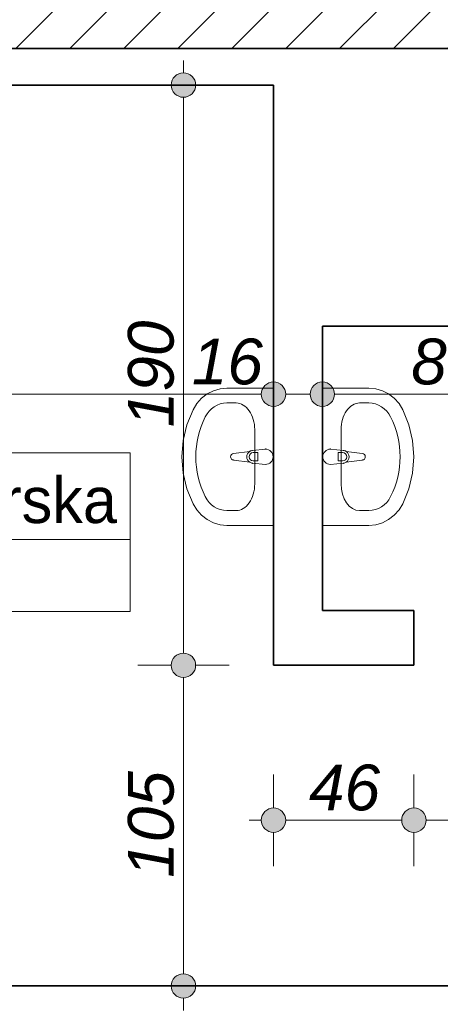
# Model space of a CAD drawing. Header units: millimetres. Extents: x -50073 to 84772, y -78870 to -35317.
# Tile 13 of 125: x 4993 to 6371, y -65231 to -62007. Entities that reach past the tile are written whole.
import ezdxf
from ezdxf.enums import TextEntityAlignment as Align

# ---------------------------------------------------------------- set-up
doc = ezdxf.new("R2010")
doc.units = ezdxf.units.MM
doc.header["$MEASUREMENT"] = 0
doc.layers.add('Elementy modelu - Strefy', color=7, linetype='Continuous')
doc.layers.add('Wymiarowanie - Ogólne', color=7, linetype='Continuous')
for name, color, linetype, lineweight in [('Konstrukcja - Ściany zew_Nr_pióra__6', 7, 'Continuous', 35), ('Metryczki pomieszczeń ArchiCADa_Nr_pióra__1', 7, 'Continuous', 0), ('Wnetrze - Sanitariaty_Nr_pióra__22', 8, 'Continuous', 13), ('Wymiarowanie - Ogólne_Nr_pióra__82', 114, 'Continuous', 13)]:
    doc.layers.add(name, color=color, linetype=linetype, lineweight=lineweight)
doc.styles.add('GENERATED_STYLE_1', font='txt')
doc.styles.add('GENERATED_STYLE_2', font='txt')
doc.styles.add('GENERATED_STYLE_3', font='txt')
doc.dimstyles.new('GENERATED_STYLE__1', dxfattribs={"dimtxt": 150, "dimasz": 152, "dimexe": 0.18, "dimexo": 0, "dimgap": 0.09, "dimtad": 1, "dimlfac": 0.1, "dimzin": 0, "dimdsep": 46, "dimtxsty": 'GENERATED_STYLE_3', "dimblk": 'ARROWHEAD_11', "dimblk1": 'ARROWHEAD_11', "dimblk2": 'ARROWHEAD_11', "dimcen": 0.09, "dimclrd": 114, "dimclre": 114, "dimclrt": 114, "dimazin": 0, "dimtfac": 1, "dimtdec": 4, "dimtmove": 0, "dimatfit": 3, "dimfxl": 1, "dimtolj": 1, "dimtzin": 0, "dimarcsym": 0})
doc.dimstyles.new('GENERATED_STYLE__2', dxfattribs={"dimtxt": 150, "dimasz": 152, "dimexe": 0.18, "dimexo": 0, "dimgap": 0.09, "dimtad": 1, "dimtih": 1, "dimtoh": 1, "dimlfac": 0.1, "dimzin": 0, "dimdsep": 46, "dimtxsty": 'GENERATED_STYLE_3', "dimblk": 'ARROWHEAD_11', "dimblk1": 'ARROWHEAD_11', "dimblk2": 'ARROWHEAD_11', "dimcen": 0.09, "dimclrd": 114, "dimclre": 114, "dimclrt": 114, "dimazin": 0, "dimtfac": 1, "dimtdec": 4, "dimtmove": 0, "dimatfit": 3, "dimfxl": 1, "dimtolj": 1, "dimtzin": 0, "dimarcsym": 0})

# ---------------------------------------------------------------- blocks, each defined once
blk = doc.blocks.new('Dyż. lekarska_1_17_17', base_point=(4063.7, -63708.2))
at = {"layer": 'Metryczki pomieszczeń ArchiCADa_Nr_pióra__1', "linetype": 'Continuous'}
for p, q in [((3300.5, -63425.4), (5355.4, -63425.4)), ((3300.5, -63943.9), (3300.5, -63425.4)), ((4063.7, -63425.4), (4063.7, -63943.9)), ((5355.4, -63425.4), (5355.4, -63943.9)), ((3338.7, -63451.3), (4025.6, -63451.3)), ((3338.7, -63677.6), (3338.7, -63451.3)), ((4025.6, -63451.3), (4025.6, -63677.6)), ((4025.6, -63677.6), (3338.7, -63677.6)), ((3300.5, -63708.2), (5355.4, -63708.2)), ((5355.4, -63943.9), (3300.5, -63943.9))]:
    blk.add_line(p, q, dxfattribs=at)
at = {"layer": 'Metryczki pomieszczeń ArchiCADa_Nr_pióra__1'}
for tag, height, style, p in [('ROOM_NUMBER', 180, 'GENERATED_STYLE_2', (3682.1, -63553.3)), ('ROOM_NAME', 150, 'GENERATED_STYLE_1', (4709.6, -63579.8)), ('floor_f', 150, 'GENERATED_STYLE_1', (4709.6, -63806.9)), ('ROOM_CALC_AREA', 150, 'GENERATED_STYLE_1', (3682.1, -63820.3))]:
    blk.add_attdef(tag, text='', height=height, dxfattribs=dict(at, style=style)).set_placement(p, align=Align.MIDDLE_CENTER)
blk = doc.blocks.new('*D558')
at = {"layer": 'Wymiarowanie - Ogólne_Nr_pióra__82', "linetype": 'Continuous'}
for points in [[(3044.6, -63232.9), (3041.6, -63217.6), (3032.9, -63204.6), (3019.9, -63195.9), (3004.6, -63192.9), (2989.3, -63195.9), (2976.3, -63204.6), (2967.6, -63217.6), (2964.6, -63232.9), (2967.6, -63248.2), (2976.3, -63261.2), (2989.3, -63269.8), (3004.6, -63272.9), (3019.9, -63269.8), (3032.9, -63261.2), (3041.6, -63248.2)], [(5864.6, -63232.9), (5861.6, -63217.6), (5852.9, -63204.6), (5839.9, -63195.9), (5824.6, -63192.9), (5809.3, -63195.9), (5796.3, -63204.6), (5787.6, -63217.6), (5784.6, -63232.9), (5787.6, -63248.2), (5796.3, -63261.2), (5809.3, -63269.8), (5824.6, -63272.9), (5839.9, -63269.8), (5852.9, -63261.2), (5861.6, -63248.2)]]:
    blk.add_hatch(color=256, dxfattribs=at).paths.add_polyline_path(points)
for p, q in [((3004.6, -63192.9), (3004.6, -63082.9)), ((5824.6, -63192.9), (5824.6, -63082.9)), ((3044.6, -63232.9), (5784.6, -63232.9)), ((3004.6, -63382.9), (3004.6, -63272.9)), ((5824.6, -63382.9), (5824.6, -63272.9))]:
    blk.add_line(p, q, dxfattribs=at)
for centre in [(3004.6, -63232.9), (5824.6, -63232.9)]:
    blk.add_circle(centre, 40, dxfattribs=at)
at = {"layer": 'Wymiarowanie - Ogólne_Nr_pióra__82', "char_height": 150, "attachment_point": 7, "style": 'GENERATED_STYLE_3'}
for s, insert in [('\\A1;{\\fArial|b0|i1|c238|p38;282}', (4130, -63202.9)), ('\\A1;{\\fArial|b0|i1|c238|p38;16}', (5556.9, -63202.9))]:
    blk.add_mtext(s, dxfattribs=dict(at, insert=insert))
blk = doc.blocks.new('ARROWHEAD_11')
at = {"color": 0, "linetype": 'Continuous', "lineweight": 0}
blk.add_line((0, 0), (-1, 0), dxfattribs=at)
at = {"color": 0, "linetype": 'Continuous', "lineweight": 0, "const_width": 0.25, "flags": 128}
blk.add_lwpolyline([(-0.125, 0, 1), (0.125, 0, 1)], format="xyb", close=True, dxfattribs=at)
blk = doc.blocks.new('*D559')
at = {"layer": 'Wymiarowanie - Ogólne_Nr_pióra__82', "linetype": 'Continuous'}
for points in [[(5864.6, -63232.9), (5861.6, -63217.6), (5852.9, -63204.6), (5839.9, -63195.9), (5824.6, -63192.9), (5809.3, -63195.9), (5796.3, -63204.6), (5787.6, -63217.6), (5784.6, -63232.9), (5787.6, -63248.2), (5796.3, -63261.2), (5809.3, -63269.8), (5824.6, -63272.9), (5839.9, -63269.8), (5852.9, -63261.2), (5861.6, -63248.2)], [(6024.6, -63232.9), (6021.6, -63217.6), (6012.9, -63204.6), (5999.9, -63195.9), (5984.6, -63192.9), (5969.3, -63195.9), (5956.3, -63204.6), (5947.6, -63217.6), (5944.6, -63232.9), (5947.6, -63248.2), (5956.3, -63261.2), (5969.3, -63269.8), (5984.6, -63272.9), (5999.9, -63269.8), (6012.9, -63261.2), (6021.6, -63248.2)]]:
    blk.add_hatch(color=256, dxfattribs=at).paths.add_polyline_path(points)
for p, q in [((5824.6, -63192.9), (5824.6, -63082.9)), ((5984.6, -63192.9), (5984.6, -63082.9)), ((5864.6, -63232.9), (5944.6, -63232.9)), ((5824.6, -63382.9), (5824.6, -63272.9)), ((5984.6, -63382.9), (5984.6, -63272.9))]:
    blk.add_line(p, q, dxfattribs=at)
for centre in [(5824.6, -63232.9), (5984.6, -63232.9)]:
    blk.add_circle(centre, 40, dxfattribs=at)
blk = doc.blocks.new('*D560')
at = {"layer": 'Wymiarowanie - Ogólne_Nr_pióra__82', "linetype": 'Continuous'}
for points in [[(6024.6, -63232.9), (6021.6, -63217.6), (6012.9, -63204.6), (5999.9, -63195.9), (5984.6, -63192.9), (5969.3, -63195.9), (5956.3, -63204.6), (5947.6, -63217.6), (5944.6, -63232.9), (5947.6, -63248.2), (5956.3, -63261.2), (5969.3, -63269.8), (5984.6, -63272.9), (5999.9, -63269.8), (6012.9, -63261.2), (6021.6, -63248.2)], [(6834.6, -63232.9), (6831.6, -63217.6), (6822.9, -63204.6), (6809.9, -63195.9), (6794.6, -63192.9), (6779.3, -63195.9), (6766.3, -63204.6), (6757.6, -63217.6), (6754.6, -63232.9), (6757.6, -63248.2), (6766.3, -63261.2), (6779.3, -63269.8), (6794.6, -63272.9), (6809.9, -63269.8), (6822.9, -63261.2), (6831.6, -63248.2)]]:
    blk.add_hatch(color=256, dxfattribs=at).paths.add_polyline_path(points)
for p, q in [((5984.6, -63192.9), (5984.6, -63082.9)), ((6794.6, -63192.9), (6794.6, -63082.9)), ((6024.6, -63232.9), (6754.6, -63232.9)), ((5984.6, -63382.9), (5984.6, -63272.9)), ((6794.6, -63382.9), (6794.6, -63272.9))]:
    blk.add_line(p, q, dxfattribs=at)
for centre in [(5984.6, -63232.9), (6794.6, -63232.9)]:
    blk.add_circle(centre, 40, dxfattribs=at)
at = {"layer": 'Wymiarowanie - Ogólne_Nr_pióra__82', "insert": (6275.8, -63202.9), "char_height": 150, "attachment_point": 7, "style": 'GENERATED_STYLE_3'}
blk.add_mtext('\\A1;{\\fArial|b0|i1|c238|p38;81}', dxfattribs=at)
blk = doc.blocks.new('*D567')
at = {"layer": 'Wymiarowanie - Ogólne_Nr_pióra__82', "linetype": 'Continuous'}
for points in [[(5864.6, -64627.8), (5861.6, -64612.5), (5852.9, -64599.5), (5839.9, -64590.8), (5824.6, -64587.8), (5809.3, -64590.8), (5796.3, -64599.5), (5787.6, -64612.5), (5784.6, -64627.8), (5787.6, -64643.1), (5796.3, -64656.1), (5809.3, -64664.7), (5824.6, -64667.8), (5839.9, -64664.7), (5852.9, -64656.1), (5861.6, -64643.1)], [(6324.6, -64627.8), (6321.6, -64612.5), (6312.9, -64599.5), (6299.9, -64590.8), (6284.6, -64587.8), (6269.3, -64590.8), (6256.3, -64599.5), (6247.6, -64612.5), (6244.6, -64627.8), (6247.6, -64643.1), (6256.3, -64656.1), (6269.3, -64664.7), (6284.6, -64667.8), (6299.9, -64664.7), (6312.9, -64656.1), (6321.6, -64643.1)]]:
    blk.add_hatch(color=256, dxfattribs=at).paths.add_polyline_path(points)
for p, q in [((5824.6, -64587.8), (5824.6, -64477.8)), ((6284.6, -64587.8), (6284.6, -64477.8)), ((5744.6, -64627.8), (5784.6, -64627.8)), ((5864.6, -64627.8), (6244.6, -64627.8)), ((5824.6, -64777.8), (5824.6, -64667.8)), ((6284.6, -64777.8), (6284.6, -64667.8))]:
    blk.add_line(p, q, dxfattribs=at)
for centre in [(5824.6, -64627.8), (6284.6, -64627.8)]:
    blk.add_circle(centre, 40, dxfattribs=at)
at = {"layer": 'Wymiarowanie - Ogólne_Nr_pióra__82', "insert": (5940.8, -64597.8), "char_height": 150, "attachment_point": 7, "style": 'GENERATED_STYLE_3'}
blk.add_mtext('\\A1;{\\fArial|b0|i1|c238|p38;46}', dxfattribs=at)
blk = doc.blocks.new('*D568')
at = {"layer": 'Wymiarowanie - Ogólne_Nr_pióra__82', "linetype": 'Continuous'}
for points in [[(6324.6, -64627.8), (6321.6, -64612.5), (6312.9, -64599.5), (6299.9, -64590.8), (6284.6, -64587.8), (6269.3, -64590.8), (6256.3, -64599.5), (6247.6, -64612.5), (6244.6, -64627.8), (6247.6, -64643.1), (6256.3, -64656.1), (6269.3, -64664.7), (6284.6, -64667.8), (6299.9, -64664.7), (6312.9, -64656.1), (6321.6, -64643.1)], [(7314.6, -64627.8), (7311.6, -64612.5), (7302.9, -64599.5), (7289.9, -64590.8), (7274.6, -64587.8), (7259.3, -64590.8), (7246.3, -64599.5), (7237.6, -64612.5), (7234.6, -64627.8), (7237.6, -64643.1), (7246.3, -64656.1), (7259.3, -64664.7), (7274.6, -64667.8), (7289.9, -64664.7), (7302.9, -64656.1), (7311.6, -64643.1)]]:
    blk.add_hatch(color=256, dxfattribs=at).paths.add_polyline_path(points)
for p, q in [((6284.6, -64587.8), (6284.6, -64477.8)), ((7274.6, -64587.8), (7274.6, -64477.8)), ((6324.6, -64627.8), (7234.6, -64627.8)), ((6284.6, -64777.8), (6284.6, -64667.8)), ((7274.6, -64777.8), (7274.6, -64667.8))]:
    blk.add_line(p, q, dxfattribs=at)
for centre in [(6284.6, -64627.8), (7274.6, -64627.8)]:
    blk.add_circle(centre, 40, dxfattribs=at)
at = {"layer": 'Wymiarowanie - Ogólne_Nr_pióra__82', "insert": (6665.8, -64597.8), "char_height": 150, "attachment_point": 7, "style": 'GENERATED_STYLE_3'}
blk.add_mtext('\\A1;{\\fArial|b0|i1|c238|p38;99}', dxfattribs=at)
blk = doc.blocks.new('*D570')
at = {"layer": 'Wymiarowanie - Ogólne_Nr_pióra__82', "linetype": 'Continuous'}
for points in [[(5569.5, -64120.6), (5566.4, -64105.3), (5557.7, -64092.4), (5544.8, -64083.7), (5529.5, -64080.6), (5514.2, -64083.7), (5501.2, -64092.4), (5492.5, -64105.3), (5489.5, -64120.6), (5492.5, -64135.9), (5501.2, -64148.9), (5514.2, -64157.6), (5529.5, -64160.6), (5544.8, -64157.6), (5557.7, -64148.9), (5566.4, -64135.9)], [(5569.5, -65170.6), (5566.4, -65155.3), (5557.7, -65142.4), (5544.8, -65133.7), (5529.5, -65130.6), (5514.2, -65133.7), (5501.2, -65142.4), (5492.5, -65155.3), (5489.5, -65170.6), (5492.5, -65185.9), (5501.2, -65198.9), (5514.2, -65207.6), (5529.5, -65210.6), (5544.8, -65207.6), (5557.7, -65198.9), (5566.4, -65185.9)]]:
    blk.add_hatch(color=256, dxfattribs=at).paths.add_polyline_path(points)
for p, q in [((5489.5, -64120.6), (5379.5, -64120.6)), ((5679.5, -64120.6), (5569.5, -64120.6)), ((5529.5, -65130.6), (5529.5, -64160.6)), ((5489.5, -65170.6), (5379.5, -65170.6)), ((5679.5, -65170.6), (5569.5, -65170.6)), ((5529.5, -65250.6), (5529.5, -65210.6))]:
    blk.add_line(p, q, dxfattribs=at)
for centre in [(5529.5, -64120.6), (5529.5, -65170.6)]:
    blk.add_circle(centre, 40, dxfattribs=at)
at = {"layer": 'Wymiarowanie - Ogólne_Nr_pióra__82', "insert": (5499.5, -64816.4), "char_height": 150, "attachment_point": 7, "rotation": 90, "style": 'GENERATED_STYLE_3'}
blk.add_mtext('\\A1;{\\fArial|b0|i1|c238|p38;105}', dxfattribs=at)
blk = doc.blocks.new('*D571')
at = {"layer": 'Wymiarowanie - Ogólne_Nr_pióra__82', "linetype": 'Continuous'}
for points in [[(5569.5, -62220.6), (5566.4, -62205.3), (5557.7, -62192.4), (5544.8, -62183.7), (5529.5, -62180.6), (5514.2, -62183.7), (5501.2, -62192.4), (5492.5, -62205.3), (5489.5, -62220.6), (5492.5, -62235.9), (5501.2, -62248.9), (5514.2, -62257.6), (5529.5, -62260.6), (5544.8, -62257.6), (5557.7, -62248.9), (5566.4, -62235.9)], [(5569.5, -64120.6), (5566.4, -64105.3), (5557.7, -64092.4), (5544.8, -64083.7), (5529.5, -64080.6), (5514.2, -64083.7), (5501.2, -64092.4), (5492.5, -64105.3), (5489.5, -64120.6), (5492.5, -64135.9), (5501.2, -64148.9), (5514.2, -64157.6), (5529.5, -64160.6), (5544.8, -64157.6), (5557.7, -64148.9), (5566.4, -64135.9)]]:
    blk.add_hatch(color=256, dxfattribs=at).paths.add_polyline_path(points)
for p, q in [((5529.5, -62180.6), (5529.5, -62140.6)), ((5489.5, -62220.6), (5379.5, -62220.6)), ((5679.5, -62220.6), (5569.5, -62220.6)), ((5529.5, -64080.6), (5529.5, -62260.6)), ((5489.5, -64120.6), (5379.5, -64120.6)), ((5679.5, -64120.6), (5569.5, -64120.6))]:
    blk.add_line(p, q, dxfattribs=at)
for centre in [(5529.5, -62220.6), (5529.5, -64120.6)]:
    blk.add_circle(centre, 40, dxfattribs=at)
at = {"layer": 'Wymiarowanie - Ogólne_Nr_pióra__82', "insert": (5499.5, -63341.4), "char_height": 150, "attachment_point": 7, "rotation": 90, "style": 'GENERATED_STYLE_3'}
blk.add_mtext('\\A1;{\\fArial|b0|i1|c238|p38;190}', dxfattribs=at)

msp = doc.modelspace()

# ---------------------------------------------------------------- hatches: boundary and pattern name
h = msp.add_hatch()
h.set_pattern_fill('ANSI31', color=6, scale=1000)
h.set_pattern_definition([(45, (-50072.86, -74020.64), (-88.38835, 88.38835), [])])
h.paths.add_polyline_path([(2644.596, -62100.641), (7974.596, -62100.641), (7974.596, -64220.641), (9744.596, -64270.641), (21114.596, -64270.641), (21114.596, -74020.641), (27274.596, -74020.641), (27274.596, -71940.641), (25294.596, -71940.641), (24264.596, -71000.641), (24264.596, -63210.678), (23794.596, -63210.678), (23794.596, -61870.678), (26194.596, -61870.678), (26194.596, -56680.641), (24594.623, -56680.641), (24594.623, -58720.641), (22604.596, -58720.641), (22604.596, -56680.641), (19225.623, -56680.641), (19225.623, -58710.678), (17495.623, -58710.678), (11774.623, -58710.678), (11774.623, -56680.641), (8425.623, -56655.641), (8425.623, -58710.678), (4584.623, -58710.678), (4584.623, -56660.641), (2644.596, -56660.641)])
h.paths.add_polyline_path([(15447.036, -61501.268), (13419.007, -61501.268), (13419.007, -61271.05), (15447.036, -61271.05)], flags=24)
h = msp.add_hatch()
h.set_pattern_fill('ANSI31', color=5, scale=250)
h.set_pattern_definition([(45, (5604.596, -69870.678), (-22.097087, 22.097087), [])])
h.paths.add_polyline_path([(25564.596, -62180.678, -0.41421356), (25664.596, -62080.678), (26264.596, -62080.678, -0.41421356), (26364.596, -62180.678), (26364.596, -62780.678, -0.41421356), (26264.596, -62880.678), (25664.596, -62880.678, -0.41421356), (25564.596, -62780.678)])
h.paths.add_polyline_path([(26214.596, -62205.678, 1), (26264.596, -62205.678, 1)], flags=16)
h.paths.add_polyline_path([(27054.596, -56830.641, -0.41421356), (27154.596, -56730.641), (27754.596, -56730.641, -0.41421356), (27854.596, -56830.641), (27854.596, -57430.641, -0.41421356), (27754.596, -57530.641), (27154.596, -57530.641, -0.41421356), (27054.596, -57430.641)])
h.paths.add_polyline_path([(27704.596, -56855.641, 1), (27754.596, -56855.641, 1)], flags=16)
h.paths.add_polyline_path([(23594.623, -57810.641, -0.41421356), (23694.623, -57710.641), (24294.623, -57710.641, -0.41421356), (24394.623, -57810.641), (24394.623, -58410.641, -0.41421356), (24294.623, -58510.641), (23694.623, -58510.641, -0.41421356), (23594.623, -58410.641)])
h.paths.add_polyline_path([(24244.623, -58385.641, 1), (24294.623, -58385.641, 1)], flags=16)
h.paths.add_polyline_path([(17350.623, -58410.678), (17350.623, -57810.678, -0.41421356), (17450.623, -57710.678), (18050.623, -57710.678, -0.41421356), (18150.623, -57810.678), (18150.623, -58410.678, -0.41421356), (18050.623, -58510.678), (17610.673, -58510.678), (17610.673, -58302.351, 2.41421356), (17585.673, -58277.351, 0.41421356), (17610.673, -58302.351), (17610.673, -58510.678), (17450.623, -58510.678, -0.41421356)])
h.paths.add_polyline_path([(17450.623, -58385.678, 1), (17500.623, -58385.678, 1)], flags=16)
h.paths.add_polyline_path([(13845.623, -57820.678), (13845.623, -58420.678, 0.40815319), (13943.549, -58520.656), (13943.549, -58395.678), (13943.549, -58257.419, -2.41421356), (13968.549, -58232.419, -0.41421356), (13943.549, -58257.419), (13943.549, -58395.678), (13943.549, -58520.656, 0.00518396), (13945.623, -58520.678), (14545.623, -58520.678, 0.41421356), (14645.623, -58420.678), (14645.623, -57820.678, 0.41421356), (14545.623, -57720.678), (13945.623, -57720.678, 0.41421356)])
h.paths.add_polyline_path([(13945.623, -58395.678, 1), (13995.623, -58395.678, 1)], flags=16)
h.paths.add_polyline_path([(12785.623, -58400.678), (12785.623, -57800.678, -0.41421356), (12885.623, -57700.678), (13485.623, -57700.678, -0.41421356), (13585.623, -57800.678), (13585.623, -58400.678, -0.41421356), (13485.623, -58500.678), (13251.864, -58500.678), (13251.864, -58279.885, 2.41421356), (13226.864, -58254.885, 0.41421356), (13251.864, -58279.885), (13251.864, -58500.678), (12885.623, -58500.678, -0.41421356)])
h.paths.add_polyline_path([(13435.623, -58375.678, 1), (13485.623, -58375.678, 1)], flags=16)
h.paths.add_polyline_path([(6669.596, -58410.678), (6669.596, -57810.678, -0.41421356), (6769.596, -57710.678), (7369.596, -57710.678, -0.41421356), (7469.596, -57810.678), (7469.596, -58410.678, -0.41421356), (7369.596, -58510.678), (6769.596, -58510.678, -0.08881129), (6734.902, -58504.466), (6734.902, -58234.953, 2.41421356), (6709.902, -58209.953, 0.41421356), (6734.902, -58234.953), (6734.902, -58504.466, -0.31385648)])
h.paths.add_polyline_path([(6769.596, -58385.678, 1), (6819.596, -58385.678, 1)], flags=16)
h.paths.add_polyline_path([(24464.596, -69770.678), (24464.596, -69170.678, -0.41421356), (24564.596, -69070.678), (25164.596, -69070.678, -0.41421356), (25264.596, -69170.678), (25264.596, -69770.678, -0.41421356), (25164.596, -69870.678), (24564.596, -69870.678, -0.24955295), (24481.645, -69826.527), (24641.759, -69826.527, 2.41421356), (24666.759, -69801.527, 0.41421356), (24641.759, -69826.527), (24481.645, -69826.527, -0.14923451)])
h.paths.add_polyline_path([(24564.596, -69195.678, 1), (24614.596, -69195.678, 1)], flags=16)
h.paths.add_polyline_path([(5604.596, -57820.678), (5604.596, -58420.678, 0.41421356), (5704.596, -58520.678), (6031.963, -58520.678), (6031.963, -58302.351, -2.41421356), (6056.963, -58277.351, -0.41421356), (6031.963, -58302.351), (6031.963, -58520.678), (6304.596, -58520.678, 0.41421356), (6404.596, -58420.678), (6404.596, -57820.678, 0.41421356), (6304.596, -57720.678), (5704.596, -57720.678, 0.41421356)])
h.paths.add_polyline_path([(6254.596, -58395.678, 1), (6304.596, -58395.678, 1)], flags=16)
h.paths.add_polyline_path([(23871.254, -57979.071), (23871.254, -58256.97), (23643.082, -58256.97), (23643.082, -57979.071)], flags=24)
h.paths.add_polyline_path([(7095.024, -57966.098), (7095.024, -58262.005), (6866.852, -58262.005), (6866.852, -57966.098)], flags=24)
h.paths.add_polyline_path([(25506.814, -69309.87), (25092.524, -69309.87), (25092.524, -69081.699), (25506.814, -69081.699)], flags=9)
h.paths.add_polyline_path([(25638.09, -62879.269), (25242.524, -62879.269), (25242.524, -62651.097), (25638.09, -62651.097)], flags=9)
h.paths.add_polyline_path([(25022.483, -69783.476), (25022.483, -70179.043), (24794.311, -70179.043), (24794.311, -69783.476)], flags=9)
h.paths.add_polyline_path([(27301.714, -56946.363), (26906.353, -56946.363), (26906.353, -56718.089), (27301.714, -56718.089)], flags=9)
h.paths.add_polyline_path([(13266.179, -57954.077), (13266.179, -58249.984), (13038.007, -58249.984), (13038.007, -57954.077)], flags=9)
h.paths.add_polyline_path([(25865.437, -61877.575), (25865.437, -62175.836), (25637.265, -62175.836), (25637.265, -61877.575)], flags=9)
h.paths.add_polyline_path([(14702.816, -57987.839), (14702.816, -58282.007), (14474.541, -58282.007), (14474.541, -57987.839)], flags=9)
h.paths.add_polyline_path([(26389.895, -62879.269), (26109.438, -62879.269), (26109.438, -62651.097), (26389.895, -62651.097)], flags=9)
h.paths.add_polyline_path([(27448.011, -56706.263), (27448.011, -56985.799), (27219.839, -56985.799), (27219.839, -56706.263)], flags=9)
h.paths.add_polyline_path([(5614.922, -58005.357), (5614.922, -58283.257), (5386.75, -58283.257), (5386.75, -58005.357)], flags=9)

# ---------------------------------------------------------------- linework, layer by layer
at = {"color": 6}
msp.add_lwpolyline([(9744.596, -64270.641), (7974.596, -64220.641), (7974.596, -62100.641), (2644.596, -62100.641), (2644.596, -56660.641), (4584.623, -56660.641), (4584.623, -58710.678), (8425.623, -58710.678), (8425.623, -56655.641), (11774.623, -56680.641), (11774.623, -58710.678), (17495.623, -58710.678), (19225.623, -58710.678), (19225.623, -56680.641), (22604.596, -56680.641)], dxfattribs=at)
msp.add_lwpolyline([(9744.596, -64270.641), (7974.596, -64220.641), (7974.596, -62100.641), (2644.596, -62100.641), (2644.596, -56660.641), (4584.623, -56660.641), (4584.623, -58710.678), (8425.623, -58710.678), (8425.623, -56655.641), (11774.623, -56680.641), (11774.623, -58710.678), (17495.623, -58710.678), (19225.623, -58710.678), (19225.623, -56680.641), (22604.596, -56680.641)], dxfattribs=at)
at = {"layer": 'Konstrukcja - Ściany zew_Nr_pióra__6', "linetype": 'Continuous'}
msp.add_line((6284.596, -64120.641), (6284.596, -63940.641), dxfattribs=at)
at = {"layer": 'Konstrukcja - Ściany zew_Nr_pióra__6', "linetype": 'Continuous', "flags": 128}
for points in [[(7974.596, -62100.641), (4214.596, -62100.641)], [(4214.596, -62220.641), (5824.596, -62220.641)], [(5824.596, -62220.641), (5824.596, -63010.641)], [(5824.596, -63010.641), (5824.596, -64120.641)], [(5984.596, -63010.641), (6794.596, -63010.641)], [(5984.596, -63940.641), (5984.596, -63010.641)], [(6284.596, -63940.641), (5984.596, -63940.641)], [(5824.596, -64120.641), (6284.596, -64120.641)], [(7834.596, -65170.641), (2644.596, -65170.641)]]:
    msp.add_lwpolyline(points, dxfattribs=at)
at = {"layer": 'Wnetrze - Sanitariaty_Nr_pióra__22', "linetype": 'Continuous'}
for p, q in [((5627.625, -63221.405), (5607.276, -63231.916)), ((5649.388, -63214.961), (5627.625, -63221.405)), ((5671.869, -63212.79), (5649.388, -63214.961)), ((5824.596, -63212.79), (5671.869, -63212.79)), ((5824.596, -63662.79), (5824.596, -63212.79)), ((5984.596, -63662.79), (5984.596, -63212.79)), ((5984.596, -63212.79), (6137.324, -63212.79)), ((6137.324, -63212.79), (6159.805, -63214.961)), ((6159.805, -63214.961), (6181.568, -63221.405)), ((6181.568, -63221.405), (6201.917, -63231.916)), ((5588.992, -63246.158), (5573.356, -63263.676)), ((5607.276, -63231.916), (5588.992, -63246.158)), ((6201.917, -63231.916), (6220.201, -63246.158)), ((6220.201, -63246.158), (6235.837, -63263.676)), ((5560.869, -63283.91), (5540.908, -63332.803)), ((5573.356, -63263.676), (5560.869, -63283.91)), ((5702.415, -63261.703), (5671.869, -63261.703)), ((6106.778, -63261.703), (6137.324, -63261.703)), ((6235.837, -63263.676), (6248.324, -63283.91)), ((6248.324, -63283.91), (6268.285, -63332.803)), ((5540.908, -63332.803), (5528.709, -63384.569)), ((5763.051, -63526.91), (5763.051, -63348.67)), ((6046.142, -63526.91), (6046.142, -63348.67)), ((6268.285, -63332.803), (6280.484, -63384.569)), ((5528.709, -63384.569), (5524.605, -63437.79)), ((5798.051, -63412.79), (5756.098, -63416.79)), ((6011.142, -63412.79), (6053.095, -63416.79)), ((6280.484, -63384.569), (6284.588, -63437.79)), ((5524.605, -63437.79), (5528.709, -63491.011)), ((5746.585, -63420.06), (5693.651, -63426.69)), ((5758.27, -63424.19), (5773.141, -63424.19)), ((5773.141, -63424.19), (5773.141, -63451.39)), ((6050.923, -63424.19), (6036.052, -63424.19)), ((6036.052, -63424.19), (6036.052, -63451.39)), ((6062.608, -63420.06), (6115.542, -63426.69)), ((6284.588, -63437.79), (6280.484, -63491.011)), ((5693.651, -63448.89), (5746.585, -63455.52)), ((5756.098, -63458.79), (5798.051, -63462.79)), ((5773.141, -63451.39), (5758.27, -63451.39)), ((6053.095, -63458.79), (6011.142, -63462.79)), ((6036.052, -63451.39), (6050.923, -63451.39)), ((6115.542, -63448.89), (6062.608, -63455.52)), ((5528.709, -63491.011), (5540.908, -63542.777)), ((6280.484, -63491.011), (6268.285, -63542.777)), ((5540.908, -63542.777), (5560.869, -63591.67)), ((6268.285, -63542.777), (6248.324, -63591.67)), ((5560.869, -63591.67), (5573.356, -63611.904)), ((6248.324, -63591.67), (6235.837, -63611.904)), ((5573.356, -63611.904), (5588.992, -63629.422)), ((5588.992, -63629.422), (5607.276, -63643.664)), ((5702.415, -63613.877), (5671.869, -63613.877)), ((6106.778, -63613.877), (6137.324, -63613.877)), ((6220.201, -63629.422), (6201.917, -63643.664)), ((6235.837, -63611.904), (6220.201, -63629.422)), ((5607.276, -63643.664), (5627.625, -63654.175)), ((5627.625, -63654.175), (5649.388, -63660.619)), ((5649.388, -63660.619), (5671.869, -63662.79)), ((5671.869, -63662.79), (5824.596, -63662.79)), ((6137.324, -63662.79), (5984.596, -63662.79)), ((6159.805, -63660.619), (6137.324, -63662.79)), ((6181.568, -63654.175), (6159.805, -63660.619)), ((6201.917, -63643.664), (6181.568, -63654.175))]:
    msp.add_line(p, q, dxfattribs=at)
for centre, radius, start, end in [((5798.051, -63437.79), 25, 270, 90), ((6011.142, -63437.79), 25, 90, 270), ((5695.041, -63437.79), 11.187, 97.138925, 262.861075), ((5757.998, -63437.79), 21.086, 122.771025, 237.228975), ((5758.27, -63437.79), 13.6, 90, 270), ((5757.998, -63437.79), 21.086, 95.169607, 122.771025), ((6050.923, -63437.79), 13.6, 270, 90), ((6051.195, -63437.79), 21.086, 57.228975, 84.830393), ((6051.195, -63437.79), 21.086, 302.771025, 57.228975), ((6114.152, -63437.79), 11.187, 277.138925, 82.861075), ((5757.998, -63437.79), 21.086, 237.228975, 264.830393), ((6051.195, -63437.79), 21.086, 275.169607, 302.771025)]:
    msp.add_arc(centre, radius, start, end, dxfattribs=at)
for centre, major_axis, ratio, start_param, end_param in [((5671.869, -63348.651), (0, 86.948), 0.92929293, 0, 1.0738215), ((5702.415, -63348.768), (0, 87.049), 0.69657392, 4.71238898, 6.28318531), ((6106.778, -63348.768), (0, 87.049), 0.69657392, 0, 1.57079633), ((6137.324, -63348.651), (0, 86.948), 0.92929293, 5.20936381, 6.28318531), ((5824.596, -63437.79), (0, 273.913), 0.92929293, 1.07382149, 2.06777117), ((5984.596, -63437.79), (0, 273.913), 0.92929293, 4.21541414, 5.20936382), ((5702.415, -63526.812), (0, 87.049), 0.69657392, 3.14159265, 4.71238898), ((6106.778, -63526.812), (0, 87.049), 0.69657392, 1.57079633, 3.14159265), ((5671.869, -63526.929), (0, 86.948), 0.92929293, 2.06777116, 3.14159265), ((6137.324, -63526.929), (0, 86.948), 0.92929293, 3.14159265, 4.21541415)]:
    msp.add_ellipse(centre, major_axis=major_axis, ratio=ratio, start_param=start_param, end_param=end_param, dxfattribs=at)
for p in [(5798.051, -63412.79), (6011.142, -63412.79), (5746.585, -63420.06), (6062.608, -63420.06), (5693.651, -63448.89), (5756.098, -63458.79), (6053.095, -63458.79), (6115.542, -63448.89)]:
    msp.add_point(p, dxfattribs=at)

# ---------------------------------------------------------------- block references
at = {"layer": 'Elementy modelu - Strefy', "linetype": 'Continuous'}
ref = msp.add_blockref('Dyż. lekarska_1_17_17', (4063.719, -63708.234), dxfattribs=at)
ref.add_attrib('ROOM_NAME', 'Dyż. lekarska', dxfattribs={"layer": 'Metryczki pomieszczeń ArchiCADa_Nr_pióra__1', "color": 7, "height": 150, "style": 'GENERATED_STYLE_1'}).set_placement((4709.559, -63579.831), align=Align.MIDDLE_CENTER)
ref.add_attrib('ROOM_NUMBER', '1/17', dxfattribs={"layer": 'Metryczki pomieszczeń ArchiCADa_Nr_pióra__1', "color": 7, "height": 180, "style": 'GENERATED_STYLE_2'}).set_placement((3682.116, -63553.285), align=Align.MIDDLE_CENTER)
ref.add_attrib('ROOM_CALC_AREA', '11,4 m2', dxfattribs={"layer": 'Metryczki pomieszczeń ArchiCADa_Nr_pióra__1', "color": 7, "height": 150, "style": 'GENERATED_STYLE_1'}).set_placement((3682.116, -63820.285), align=Align.MIDDLE_CENTER)
ref.add_attrib('floor_f', 'tarket', dxfattribs={"layer": 'Metryczki pomieszczeń ArchiCADa_Nr_pióra__1', "color": 7, "height": 150, "style": 'GENERATED_STYLE_1'}).set_placement((4709.559, -63806.914), align=Align.MIDDLE_CENTER)

# ---------------------------------------------------------------- dimensions: what is measured, and where the dimension line sits
at = {"layer": 'Wymiarowanie - Ogólne', "color": 114, "linetype": 'Continuous', "lineweight": 13}
for base, p1, p2, picture, middle in [((5529.466, -62220.641), (5824.596, -64120.641), (5824.596, -62220.641), '*D571', (5424.466, -63170.641)), ((5529.466, -64120.641), (5824.447, -65170.641), (5824.596, -64120.641), '*D570', (5424.466, -64645.641))]:
    dim = msp.add_linear_dim(base=base, p1=p1, p2=p2, angle=90, dimstyle='GENERATED_STYLE__1', dxfattribs=at)
    dim.commit()
    dim.dimension.update_dxf_attribs({"geometry": picture, "text_midpoint": middle, "dimtype": 160, "text_rotation": 90})
for base, p1, p2, picture, middle in [((5824.596, -63232.891), (3004.596, -62676.392), (5824.596, -63198.591), '*D558', (4300.767, -63127.891)), ((6794.596, -63232.891), (5984.596, -63215.741), (6794.596, -63096.392), '*D560', (6389.596, -63127.891)), ((5984.596, -63232.891), (5824.596, -63198.591), (5984.596, -63215.741), '*D559', (5670.767, -63127.891)), ((6284.596, -64627.767), (5824.596, -64120.641), (6284.596, -64120.641), '*D567', (6054.596, -64522.767)), ((7274.596, -64627.767), (6284.596, -64120.641), (7274.596, -64120.641), '*D568', (6779.596, -64522.767))]:
    dim = msp.add_linear_dim(base=base, p1=p1, p2=p2, dimstyle='GENERATED_STYLE__2', dxfattribs=at)
    dim.commit()
    dim.dimension.update_dxf_attribs({"geometry": picture, "text_midpoint": middle, "dimtype": 160})

doc.saveas('drawing.dxf')
